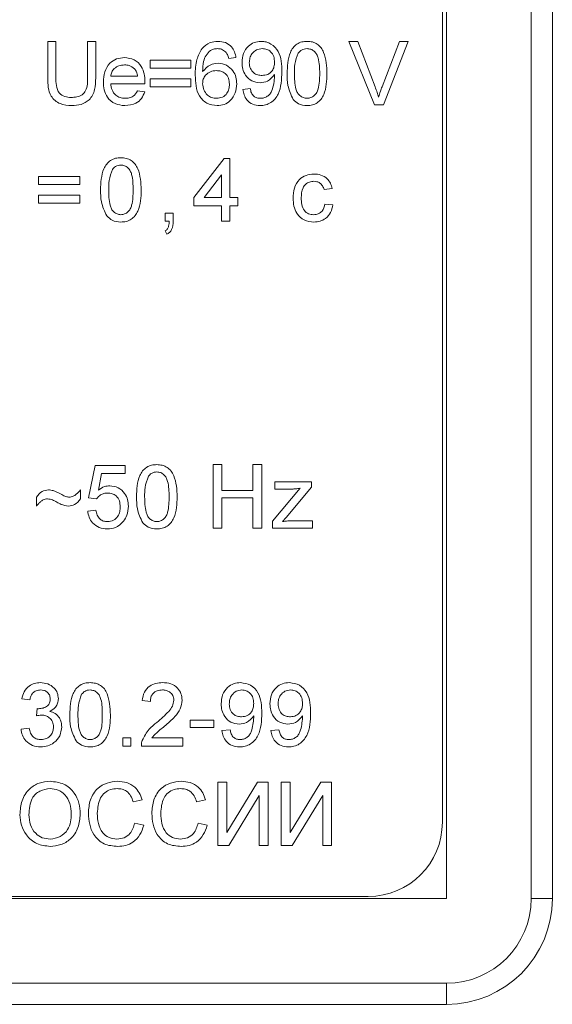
# Model space of a CAD drawing. Header units: millimetres. Extents: x 26 to 259, y 8 to 239.
# Tile 17 of 29: x 83.6 to 89.89, y 174.02 to 185.65. Entities that reach past the tile are written whole.
import ezdxf

# ---------------------------------------------------------------- set-up
doc = ezdxf.new("R2010")
doc.units = ezdxf.units.MM

msp = doc.modelspace()

# ---------------------------------------------------------------- linework, layer by layer
at = {"color": 7, "linetype": 'Continuous', "lineweight": 15}
for p, q in [((88.643, 175.269), (88.643, 196.269)), ((89.643, 175.269), (89.643, 196.269)), ((89.893, 175.269), (89.893, 196.269)), ((88.593, 176.169), (88.593, 195.394)), ((83.93, 185.394), (84.026, 185.394)), ((83.93, 184.963), (83.93, 185.394)), ((84.026, 185.394), (84.026, 184.968)), ((84.401, 185.394), (84.497, 185.394)), ((84.401, 184.968), (84.401, 185.394)), ((84.497, 185.394), (84.497, 184.963)), ((87.792, 184.644), (87.489, 185.394)), ((87.489, 185.394), (87.595, 185.394)), ((87.595, 185.394), (87.799, 184.857)), ((87.88, 184.857), (88.085, 185.394)), ((88.19, 185.394), (87.898, 184.644)), ((88.085, 185.394), (88.19, 185.394)), ((85.14, 185.173), (85.621, 185.173)), ((85.14, 185.077), (85.14, 185.173)), ((85.621, 185.173), (85.621, 185.077)), ((86.154, 185.202), (86.068, 185.192)), ((85.621, 185.077), (85.14, 185.077)), ((84.674, 184.981), (84.992, 184.981)), ((85.14, 184.856), (85.14, 184.952)), ((85.14, 184.952), (85.621, 184.952)), ((85.621, 184.952), (85.621, 184.856)), ((85.078, 184.894), (84.674, 184.894)), ((84.991, 184.808), (85.076, 184.798)), ((85.621, 184.856), (85.14, 184.856)), ((86.235, 184.827), (86.322, 184.837)), ((87.898, 184.644), (87.792, 184.644)), ((85.658, 183.548), (86.014, 184.01)), ((86.014, 184.01), (86.081, 184.01)), ((86.081, 184.01), (86.081, 183.548)), ((83.82, 183.702), (83.82, 183.798)), ((83.82, 183.798), (84.31, 183.798)), ((84.31, 183.798), (84.31, 183.702)), ((85.985, 183.818), (85.777, 183.548)), ((85.985, 183.548), (85.985, 183.818)), ((84.31, 183.702), (83.82, 183.702)), ((87.291, 183.654), (87.195, 183.644)), ((83.82, 183.481), (83.82, 183.577)), ((83.82, 183.577), (84.31, 183.577)), ((84.31, 183.577), (84.31, 183.481)), ((85.658, 183.452), (85.658, 183.548)), ((85.777, 183.548), (85.985, 183.548)), ((86.081, 183.548), (86.177, 183.548)), ((86.177, 183.548), (86.177, 183.452)), ((84.31, 183.481), (83.82, 183.481)), ((85.985, 183.452), (85.658, 183.452)), ((85.985, 183.269), (85.985, 183.452)), ((86.177, 183.452), (86.081, 183.452)), ((86.081, 183.452), (86.081, 183.269)), ((87.204, 183.471), (87.3, 183.462)), ((85.318, 183.269), (85.318, 183.366)), ((85.318, 183.366), (85.414, 183.366)), ((85.414, 183.366), (85.414, 183.269)), ((85.365, 183.269), (85.318, 183.269)), ((86.081, 183.269), (85.985, 183.269)), ((85.337, 183.116), (85.318, 183.154)), ((85.883, 179.644), (85.883, 180.394)), ((85.883, 180.394), (85.989, 180.394)), ((85.989, 180.394), (85.989, 180.087)), ((86.354, 180.394), (86.46, 180.394)), ((86.354, 180.087), (86.354, 180.394)), ((86.46, 180.394), (86.46, 179.644)), ((84.412, 180), (84.489, 180.385)), ((84.489, 180.385), (84.845, 180.385)), ((84.567, 180.289), (84.529, 180.094)), ((84.845, 180.289), (84.567, 180.289)), ((84.845, 180.385), (84.845, 180.289)), ((86.615, 180.106), (86.615, 180.192)), ((86.615, 180.192), (87.048, 180.192)), ((87.048, 180.192), (87.048, 180.127)), ((84.316, 180.096), (84.316, 179.991)), ((85.989, 180.087), (86.354, 180.087)), ((86.586, 179.726), (86.914, 180.116)), ((86.818, 180.106), (86.615, 180.106)), ((87.048, 180.127), (86.748, 179.771)), ((83.796, 179.904), (83.796, 180.01)), ((84.508, 179.991), (84.412, 180)), ((85.989, 180), (85.989, 179.644)), ((86.354, 180), (85.989, 180)), ((86.354, 179.644), (86.354, 180)), ((84.402, 179.846), (84.498, 179.856)), ((86.586, 179.644), (86.586, 179.726)), ((86.748, 179.771), (86.706, 179.721)), ((86.817, 179.731), (87.057, 179.731)), ((87.057, 179.731), (87.057, 179.644)), ((85.989, 179.644), (85.883, 179.644)), ((86.46, 179.644), (86.354, 179.644)), ((87.057, 179.644), (86.586, 179.644)), ((83.72, 177.617), (83.623, 177.627)), ((85.143, 177.598), (85.046, 177.608)), ((83.796, 177.425), (83.805, 177.512)), ((85.614, 177.291), (85.614, 177.377)), ((85.614, 177.377), (85.893, 177.377)), ((85.893, 177.377), (85.893, 177.291)), ((83.614, 177.271), (83.71, 177.281)), ((85.893, 177.291), (85.614, 177.291)), ((85.989, 177.252), (86.085, 177.262)), ((86.566, 177.252), (86.662, 177.262)), ((84.816, 177.069), (84.816, 177.166)), ((84.816, 177.166), (84.912, 177.166)), ((84.912, 177.166), (84.912, 177.069)), ((85.16, 177.166), (85.527, 177.166)), ((85.527, 177.166), (85.527, 177.069)), ((84.912, 177.069), (84.816, 177.069)), ((85.527, 177.069), (85.037, 177.069)), ((85.939, 176.644), (86.045, 176.644)), ((85.939, 175.894), (85.939, 176.644)), ((86.045, 176.644), (86.045, 176.05)), ((86.045, 176.05), (86.407, 176.644)), ((86.407, 176.644), (86.535, 176.644)), ((86.535, 176.644), (86.535, 175.894)), ((86.689, 176.644), (86.795, 176.644)), ((86.689, 175.894), (86.689, 176.644)), ((86.795, 176.644), (86.795, 176.05)), ((86.795, 176.05), (87.157, 176.644)), ((87.157, 176.644), (87.285, 176.644)), ((87.285, 176.644), (87.285, 175.894)), ((85.045, 176.436), (84.939, 176.413)), ((85.795, 176.436), (85.689, 176.413)), ((86.429, 176.487), (86.068, 175.894)), ((86.429, 175.894), (86.429, 176.487)), ((87.179, 176.487), (86.818, 175.894)), ((87.179, 175.894), (87.179, 176.487)), ((84.958, 176.159), (85.064, 176.134)), ((85.708, 176.159), (85.814, 176.134)), ((86.068, 175.894), (85.939, 175.894)), ((86.535, 175.894), (86.429, 175.894)), ((86.818, 175.894), (86.689, 175.894)), ((87.285, 175.894), (87.179, 175.894)), ((77.018, 175.294), (87.718, 175.294)), ((76.143, 175.269), (88.643, 175.269)), ((89.643, 175.269), (89.893, 175.269)), ((58.643, 174.269), (88.643, 174.269)), ((88.643, 174.019), (88.643, 174.269)), ((58.643, 174.019), (88.643, 174.019))]:
    msp.add_line(p, q, dxfattribs=at)
for centre, radius in [((87.718, 176.169), 0.875), ((88.643, 175.269), 1), ((88.643, 175.269), 1.25)]:
    msp.add_arc(centre, radius, 270, 0, dxfattribs=at)
for points, knots in [([(85.753, 185.309), (85.784, 185.337), (85.837, 185.387), (85.91, 185.392), (85.942, 185.394)], [0, 0, 0, 0, 0.55844, 1, 1, 1, 1]), ([(85.942, 185.394), (85.972, 185.392), (86.031, 185.387), (86.101, 185.337), (86.141, 185.271), (86.15, 185.225), (86.154, 185.202)], [0, 0, 0, 0, 0.2799957, 0.5591062, 0.7793338, 1, 1, 1, 1]), ([(86.226, 185.145), (86.229, 185.181), (86.234, 185.251), (86.291, 185.336), (86.368, 185.387), (86.423, 185.392), (86.451, 185.394)], [0, 0, 0, 0, 0.280393, 0.559747, 0.779776, 1, 1, 1, 1]), ([(86.451, 185.394), (86.472, 185.393), (86.513, 185.39), (86.588, 185.356), (86.691, 185.246), (86.695, 185.119), (86.697, 185.035)], [0, 0, 0, 0, 0.125775, 0.251523, 0.500851, 1, 1, 1, 1]), ([(86.759, 185.014), (86.762, 185.1), (86.765, 185.207), (86.827, 185.319), (86.872, 185.364), (86.931, 185.391), (86.973, 185.393), (86.995, 185.394)], [0, 0, 0, 0, 0.499216, 0.624569, 0.749667, 0.874711, 1, 1, 1, 1]), ([(86.995, 185.394), (87.016, 185.393), (87.058, 185.39), (87.117, 185.364), (87.163, 185.32), (87.221, 185.206), (87.226, 185.099), (87.23, 185.014)], [0, 0, 0, 0, 0.125332, 0.250551, 0.375556, 0.500977, 1, 1, 1, 1]), ([(85.673, 184.996), (85.674, 185.058), (85.676, 185.17), (85.73, 185.267), (85.753, 185.309)], [0, 0, 0, 0, 0.561377, 1, 1, 1, 1]), ([(85.853, 185.286), (85.834, 185.268), (85.796, 185.232), (85.763, 185.143), (85.761, 185.077), (85.76, 185.036)], [0, 0, 0, 0, 0.279386, 0.559203, 1, 1, 1, 1]), ([(85.937, 185.308), (85.92, 185.307), (85.891, 185.305), (85.864, 185.291), (85.853, 185.286)], [0, 0, 0, 0, 0.559725, 1, 1, 1, 1]), ([(86.032, 185.269), (86.016, 185.282), (85.988, 185.304), (85.953, 185.307), (85.937, 185.308)], [0, 0, 0, 0, 0.558952, 1, 1, 1, 1]), ([(86.466, 185.308), (86.442, 185.305), (86.394, 185.299), (86.343, 185.252), (86.316, 185.197), (86.314, 185.159), (86.312, 185.14)], [0, 0, 0, 0, 0.279407, 0.55878, 0.779157, 1, 1, 1, 1]), ([(86.61, 185.148), (86.609, 185.17), (86.606, 185.216), (86.57, 185.271), (86.519, 185.304), (86.484, 185.306), (86.466, 185.308)], [0, 0, 0, 0, 0.280552, 0.559721, 0.779648, 1, 1, 1, 1]), ([(86.994, 185.308), (86.971, 185.305), (86.93, 185.3), (86.903, 185.27), (86.89, 185.256)], [0, 0, 0, 0, 0.558508, 1, 1, 1, 1]), ([(87.144, 185.015), (87.143, 185.077), (87.142, 185.154), (87.11, 185.242), (87.08, 185.278), (87.04, 185.304), (87.009, 185.306), (86.994, 185.308)], [0, 0, 0, 0, 0.500243, 0.625384, 0.750365, 0.875154, 1, 1, 1, 1]), ([(84.588, 184.914), (84.59, 184.954), (84.595, 185.034), (84.653, 185.134), (84.741, 185.194), (84.805, 185.199), (84.836, 185.202)], [0, 0, 0, 0, 0.280803, 0.559906, 0.779746, 1, 1, 1, 1]), ([(84.836, 185.202), (84.876, 185.197), (84.955, 185.188), (85.037, 185.107), (85.074, 185.012), (85.077, 184.95), (85.078, 184.919)], [0, 0, 0, 0, 0.2792445, 0.5582911, 0.7788354, 1, 1, 1, 1]), ([(86.068, 185.192), (86.064, 185.208), (86.057, 185.236), (86.039, 185.259), (86.032, 185.269)], [0, 0, 0, 0, 0.5605481, 1, 1, 1, 1]), ([(86.89, 185.256), (86.874, 185.213), (86.845, 185.135), (86.845, 185.051), (86.846, 185.015)], [0, 0, 0, 0, 0.557957, 1, 1, 1, 1]), ([(84.836, 185.116), (84.814, 185.114), (84.771, 185.11), (84.717, 185.078), (84.683, 185.032), (84.677, 184.998), (84.674, 184.981)], [0, 0, 0, 0, 0.2803072, 0.5598958, 0.7797507, 1, 1, 1, 1]), ([(84.955, 185.07), (84.935, 185.085), (84.9, 185.112), (84.856, 185.114), (84.836, 185.116)], [0, 0, 0, 0, 0.5584702, 1, 1, 1, 1]), ([(84.992, 184.981), (84.989, 184.999), (84.984, 185.032), (84.964, 185.058), (84.955, 185.07)], [0, 0, 0, 0, 0.560648, 1, 1, 1, 1]), ([(85.76, 185.036), (85.787, 185.067), (85.837, 185.123), (85.91, 185.131), (85.942, 185.135)], [0, 0, 0, 0, 0.5586246, 1, 1, 1, 1]), ([(85.921, 185.048), (85.897, 185.046), (85.85, 185.041), (85.796, 185.001), (85.764, 184.949), (85.761, 184.912), (85.76, 184.893)], [0, 0, 0, 0, 0.27996, 0.559636, 0.779562, 1, 1, 1, 1]), ([(86.077, 184.888), (86.075, 184.912), (86.072, 184.96), (86.032, 185.016), (85.976, 185.045), (85.939, 185.047), (85.921, 185.048)], [0, 0, 0, 0, 0.2803514, 0.5592312, 0.7792605, 1, 1, 1, 1]), ([(85.942, 185.135), (85.977, 185.13), (86.045, 185.121), (86.119, 185.053), (86.158, 184.973), (86.162, 184.918), (86.164, 184.891)], [0, 0, 0, 0, 0.279141, 0.558815, 0.779171, 1, 1, 1, 1]), ([(86.439, 184.904), (86.405, 184.909), (86.338, 184.918), (86.267, 184.986), (86.23, 185.066), (86.227, 185.119), (86.226, 185.145)], [0, 0, 0, 0, 0.279049, 0.558555, 0.779039, 1, 1, 1, 1]), ([(86.312, 185.14), (86.314, 185.118), (86.319, 185.073), (86.358, 185.021), (86.41, 184.994), (86.446, 184.992), (86.463, 184.991)], [0, 0, 0, 0, 0.279964, 0.559177, 0.779311, 1, 1, 1, 1]), ([(86.463, 184.991), (86.486, 184.993), (86.531, 184.998), (86.582, 185.04), (86.607, 185.094), (86.609, 185.13), (86.61, 185.148)], [0, 0, 0, 0, 0.279721, 0.558887, 0.779129, 1, 1, 1, 1]), ([(84.215, 184.635), (84.167, 184.637), (84.073, 184.643), (83.934, 184.76), (83.931, 184.886), (83.93, 184.963)], [0, 0, 0, 0, 0.281544, 0.559582, 1, 1, 1, 1]), ([(84.026, 184.968), (84.026, 184.936), (84.027, 184.872), (84.056, 184.782), (84.131, 184.736), (84.181, 184.733), (84.207, 184.731)], [0, 0, 0, 0, 0.281825, 0.559886, 0.779248, 1, 1, 1, 1]), ([(84.207, 184.731), (84.229, 184.732), (84.273, 184.734), (84.339, 184.756), (84.401, 184.837), (84.401, 184.914), (84.401, 184.968)], [0, 0, 0, 0, 0.187642, 0.374425, 0.55983, 1, 1, 1, 1]), ([(84.497, 184.963), (84.496, 184.916), (84.495, 184.823), (84.434, 184.701), (84.325, 184.641), (84.252, 184.637), (84.215, 184.635)], [0, 0, 0, 0, 0.281657, 0.559292, 0.779042, 1, 1, 1, 1]), ([(85.931, 184.635), (85.889, 184.64), (85.825, 184.648), (85.759, 184.701), (85.681, 184.8), (85.677, 184.909), (85.673, 184.996)], [0, 0, 0, 0, 0.249508, 0.375255, 0.501, 1, 1, 1, 1]), ([(86.697, 185.035), (86.694, 184.943), (86.69, 184.829), (86.618, 184.713), (86.568, 184.668), (86.506, 184.639), (86.461, 184.636), (86.438, 184.635)], [0, 0, 0, 0, 0.498715, 0.624128, 0.749421, 0.874655, 1, 1, 1, 1]), ([(86.61, 185.002), (86.585, 184.972), (86.539, 184.917), (86.469, 184.908), (86.439, 184.904)], [0, 0, 0, 0, 0.5591141, 1, 1, 1, 1]), ([(86.442, 184.721), (86.457, 184.722), (86.486, 184.724), (86.526, 184.743), (86.559, 184.773), (86.599, 184.852), (86.605, 184.925), (86.611, 184.984)], [0, 0, 0, 0, 0.125259, 0.250406, 0.37549, 0.500756, 1, 1, 1, 1]), ([(86.611, 184.984), (86.611, 184.987), (86.611, 184.993), (86.611, 184.999), (86.61, 185.002)], [0, 0, 0, 0, 0.560008, 1, 1, 1, 1]), ([(86.83, 184.707), (86.805, 184.762), (86.76, 184.86), (86.759, 184.967), (86.759, 185.014)], [0, 0, 0, 0, 0.558032, 1, 1, 1, 1]), ([(86.846, 185.015), (86.846, 184.953), (86.847, 184.875), (86.878, 184.787), (86.909, 184.752), (86.948, 184.726), (86.979, 184.723), (86.995, 184.721)], [0, 0, 0, 0, 0.500236, 0.625402, 0.750414, 0.875232, 1, 1, 1, 1]), ([(86.995, 184.721), (87.01, 184.723), (87.041, 184.726), (87.08, 184.752), (87.111, 184.788), (87.142, 184.875), (87.143, 184.953), (87.144, 185.015)], [0, 0, 0, 0, 0.124738, 0.249547, 0.37456, 0.499725, 1, 1, 1, 1]), ([(87.23, 185.014), (87.227, 184.929), (87.224, 184.821), (87.162, 184.71), (87.117, 184.665), (87.058, 184.639), (87.016, 184.636), (86.995, 184.635)], [0, 0, 0, 0, 0.499213, 0.624551, 0.749643, 0.874694, 1, 1, 1, 1]), ([(84.841, 184.635), (84.801, 184.639), (84.721, 184.646), (84.632, 184.724), (84.593, 184.82), (84.589, 184.882), (84.588, 184.914)], [0, 0, 0, 0, 0.279856, 0.558543, 0.778961, 1, 1, 1, 1]), ([(84.674, 184.894), (84.678, 184.869), (84.684, 184.819), (84.726, 184.759), (84.784, 184.726), (84.823, 184.723), (84.843, 184.721)], [0, 0, 0, 0, 0.28051, 0.559528, 0.779586, 1, 1, 1, 1]), ([(84.843, 184.721), (84.86, 184.722), (84.894, 184.724), (84.952, 184.747), (84.976, 184.785), (84.991, 184.808)], [0, 0, 0, 0, 0.2813665, 0.5620751, 1, 1, 1, 1]), ([(85.078, 184.919), (85.078, 184.914), (85.078, 184.906), (85.078, 184.898), (85.078, 184.894)], [0, 0, 0, 0, 0.560005, 1, 1, 1, 1]), ([(85.76, 184.893), (85.763, 184.869), (85.769, 184.819), (85.81, 184.76), (85.866, 184.726), (85.905, 184.723), (85.924, 184.721)], [0, 0, 0, 0, 0.279951, 0.559601, 0.779596, 1, 1, 1, 1]), ([(85.924, 184.721), (85.948, 184.724), (85.996, 184.729), (86.049, 184.775), (86.074, 184.832), (86.076, 184.87), (86.077, 184.888)], [0, 0, 0, 0, 0.279605, 0.558689, 0.779071, 1, 1, 1, 1]), ([(86.164, 184.891), (86.16, 184.855), (86.153, 184.783), (86.097, 184.695), (86.017, 184.643), (85.96, 184.637), (85.931, 184.635)], [0, 0, 0, 0, 0.2803172, 0.5598807, 0.7798195, 1, 1, 1, 1]), ([(86.438, 184.635), (86.409, 184.637), (86.351, 184.643), (86.284, 184.694), (86.247, 184.76), (86.239, 184.805), (86.235, 184.827)], [0, 0, 0, 0, 0.279879, 0.558887, 0.779195, 1, 1, 1, 1]), ([(86.322, 184.837), (86.326, 184.82), (86.333, 184.786), (86.361, 184.746), (86.401, 184.724), (86.428, 184.722), (86.442, 184.721)], [0, 0, 0, 0, 0.28071, 0.559647, 0.77963, 1, 1, 1, 1]), ([(87.799, 184.857), (87.807, 184.834), (87.822, 184.795), (87.834, 184.754), (87.84, 184.736)], [0, 0, 0, 0, 0.559999, 1, 1, 1, 1]), ([(87.84, 184.736), (87.847, 184.759), (87.859, 184.799), (87.874, 184.839), (87.88, 184.857)], [0, 0, 0, 0, 0.559976, 1, 1, 1, 1]), ([(85.076, 184.798), (85.065, 184.771), (85.044, 184.717), (84.962, 184.647), (84.887, 184.639), (84.841, 184.635)], [0, 0, 0, 0, 0.280736, 0.56101, 1, 1, 1, 1]), ([(86.995, 184.635), (86.959, 184.638), (86.896, 184.644), (86.85, 184.688), (86.83, 184.707)], [0, 0, 0, 0, 0.559649, 1, 1, 1, 1]), ([(84.554, 183.639), (84.557, 183.726), (84.561, 183.834), (84.624, 183.946), (84.671, 183.99), (84.731, 184.016), (84.773, 184.018), (84.795, 184.019)], [0, 0, 0, 0, 0.499149, 0.624523, 0.749596, 0.874674, 1, 1, 1, 1]), ([(84.795, 184.019), (84.816, 184.018), (84.858, 184.015), (84.918, 183.99), (84.966, 183.946), (85.025, 183.832), (85.031, 183.725), (85.035, 183.639)], [0, 0, 0, 0, 0.125375, 0.250645, 0.375697, 0.501114, 1, 1, 1, 1]), ([(84.694, 183.881), (84.678, 183.838), (84.65, 183.759), (84.65, 183.676), (84.65, 183.64)], [0, 0, 0, 0, 0.558059, 1, 1, 1, 1]), ([(84.794, 183.933), (84.783, 183.932), (84.761, 183.931), (84.724, 183.915), (84.705, 183.894), (84.694, 183.881)], [0, 0, 0, 0, 0.280459, 0.560696, 1, 1, 1, 1]), ([(84.939, 183.64), (84.938, 183.701), (84.937, 183.778), (84.907, 183.865), (84.878, 183.902), (84.84, 183.929), (84.809, 183.931), (84.794, 183.933)], [0, 0, 0, 0, 0.500353, 0.625531, 0.750518, 0.875254, 1, 1, 1, 1]), ([(86.829, 183.541), (86.832, 183.581), (86.837, 183.661), (86.891, 183.763), (86.981, 183.818), (87.044, 183.824), (87.075, 183.827)], [0, 0, 0, 0, 0.280838, 0.559678, 0.779581, 1, 1, 1, 1]), ([(87.075, 183.827), (87.104, 183.825), (87.16, 183.821), (87.231, 183.779), (87.274, 183.719), (87.285, 183.676), (87.291, 183.654)], [0, 0, 0, 0, 0.280266, 0.559437, 0.779533, 1, 1, 1, 1]), ([(87.076, 183.741), (87.058, 183.739), (87.023, 183.736), (86.977, 183.708), (86.93, 183.646), (86.927, 183.586), (86.925, 183.544)], [0, 0, 0, 0, 0.187092, 0.373884, 0.560731, 1, 1, 1, 1]), ([(87.195, 183.644), (87.19, 183.659), (87.18, 183.689), (87.149, 183.721), (87.112, 183.738), (87.088, 183.74), (87.076, 183.741)], [0, 0, 0, 0, 0.280214, 0.5594771, 0.7796548, 1, 1, 1, 1]), ([(84.627, 183.332), (84.601, 183.387), (84.556, 183.484), (84.555, 183.592), (84.554, 183.639)], [0, 0, 0, 0, 0.557973, 1, 1, 1, 1]), ([(84.65, 183.64), (84.651, 183.578), (84.652, 183.502), (84.681, 183.414), (84.71, 183.378), (84.749, 183.351), (84.779, 183.348), (84.795, 183.346)], [0, 0, 0, 0, 0.500364, 0.625568, 0.75054, 0.875304, 1, 1, 1, 1]), ([(84.795, 183.346), (84.81, 183.348), (84.84, 183.351), (84.879, 183.378), (84.908, 183.414), (84.937, 183.502), (84.938, 183.578), (84.939, 183.64)], [0, 0, 0, 0, 0.124659, 0.24942, 0.374387, 0.499591, 1, 1, 1, 1]), ([(85.035, 183.639), (85.032, 183.553), (85.028, 183.445), (84.965, 183.333), (84.918, 183.289), (84.858, 183.263), (84.816, 183.261), (84.795, 183.26)], [0, 0, 0, 0, 0.499115, 0.624459, 0.749554, 0.874657, 1, 1, 1, 1]), ([(87.075, 183.26), (87.035, 183.264), (86.956, 183.272), (86.871, 183.352), (86.834, 183.448), (86.831, 183.51), (86.829, 183.541)], [0, 0, 0, 0, 0.279598, 0.558341, 0.778834, 1, 1, 1, 1]), ([(86.925, 183.544), (86.926, 183.518), (86.928, 183.466), (86.955, 183.396), (87.01, 183.353), (87.051, 183.348), (87.072, 183.346)], [0, 0, 0, 0, 0.281276, 0.560536, 0.780114, 1, 1, 1, 1]), ([(87.072, 183.346), (87.091, 183.348), (87.128, 183.352), (87.186, 183.394), (87.197, 183.442), (87.204, 183.471)], [0, 0, 0, 0, 0.280901, 0.560907, 1, 1, 1, 1]), ([(87.3, 183.462), (87.293, 183.431), (87.279, 183.37), (87.221, 183.303), (87.149, 183.265), (87.1, 183.262), (87.075, 183.26)], [0, 0, 0, 0, 0.280203, 0.55951, 0.779588, 1, 1, 1, 1]), ([(84.795, 183.26), (84.758, 183.263), (84.694, 183.268), (84.648, 183.313), (84.627, 183.332)], [0, 0, 0, 0, 0.559721, 1, 1, 1, 1]), ([(85.318, 183.154), (85.327, 183.161), (85.347, 183.176), (85.363, 183.219), (85.364, 183.25), (85.365, 183.269)], [0, 0, 0, 0, 0.2789325, 0.558848, 1, 1, 1, 1]), ([(85.414, 183.269), (85.412, 183.235), (85.409, 183.186), (85.371, 183.136), (85.348, 183.122), (85.337, 183.116)], [0, 0, 0, 0, 0.558558, 0.779138, 1, 1, 1, 1]), ([(84.979, 180.014), (84.982, 180.101), (84.986, 180.209), (85.049, 180.321), (85.096, 180.365), (85.156, 180.391), (85.198, 180.393), (85.22, 180.394)], [0, 0, 0, 0, 0.49915, 0.624523, 0.749599, 0.874674, 1, 1, 1, 1]), ([(85.22, 180.394), (85.241, 180.393), (85.283, 180.39), (85.343, 180.365), (85.391, 180.321), (85.45, 180.207), (85.456, 180.1), (85.46, 180.014)], [0, 0, 0, 0, 0.125375, 0.250645, 0.375698, 0.501114, 1, 1, 1, 1]), ([(85.219, 180.308), (85.208, 180.307), (85.186, 180.306), (85.149, 180.29), (85.13, 180.269), (85.119, 180.256)], [0, 0, 0, 0, 0.28046, 0.5607, 1, 1, 1, 1]), ([(85.364, 180.015), (85.363, 180.076), (85.362, 180.153), (85.332, 180.24), (85.303, 180.277), (85.265, 180.304), (85.234, 180.306), (85.219, 180.308)], [0, 0, 0, 0, 0.500354, 0.625531, 0.750518, 0.875254, 1, 1, 1, 1]), ([(85.119, 180.256), (85.103, 180.213), (85.075, 180.134), (85.075, 180.051), (85.075, 180.015)], [0, 0, 0, 0, 0.55806, 1, 1, 1, 1]), ([(83.796, 180.01), (83.817, 180.037), (83.853, 180.085), (83.912, 180.093), (83.938, 180.096)], [0, 0, 0, 0, 0.559985, 1, 1, 1, 1]), ([(83.938, 180.096), (83.957, 180.094), (83.989, 180.091), (84.03, 180.074), (84.064, 180.058), (84.086, 180.046), (84.097, 180.04)], [0, 0, 0, 0, 0.339306, 0.559483, 0.779737, 1, 1, 1, 1]), ([(84.097, 180.04), (84.112, 180.031), (84.14, 180.016), (84.171, 180.012), (84.185, 180.01)], [0, 0, 0, 0, 0.560992, 1, 1, 1, 1]), ([(84.185, 180.01), (84.2, 180.012), (84.23, 180.017), (84.275, 180.049), (84.3, 180.078), (84.316, 180.096)], [0, 0, 0, 0, 0.2791, 0.55956, 1, 1, 1, 1]), ([(84.636, 180.058), (84.622, 180.057), (84.594, 180.056), (84.546, 180.036), (84.522, 180.008), (84.508, 179.991)], [0, 0, 0, 0, 0.280916, 0.561162, 1, 1, 1, 1]), ([(84.529, 180.094), (84.552, 180.11), (84.593, 180.138), (84.641, 180.142), (84.663, 180.144)], [0, 0, 0, 0, 0.559938, 1, 1, 1, 1]), ([(84.787, 179.896), (84.785, 179.919), (84.782, 179.966), (84.747, 180.025), (84.692, 180.055), (84.655, 180.057), (84.636, 180.058)], [0, 0, 0, 0, 0.280652, 0.559592, 0.779289, 1, 1, 1, 1]), ([(84.663, 180.144), (84.697, 180.14), (84.766, 180.131), (84.839, 180.062), (84.878, 179.982), (84.881, 179.929), (84.883, 179.902)], [0, 0, 0, 0, 0.279172, 0.558797, 0.779169, 1, 1, 1, 1]), ([(86.914, 180.116), (86.896, 180.113), (86.865, 180.107), (86.832, 180.106), (86.818, 180.106)], [0, 0, 0, 0, 0.560035, 1, 1, 1, 1]), ([(83.929, 179.991), (83.91, 179.988), (83.88, 179.984), (83.845, 179.957), (83.82, 179.932), (83.804, 179.913), (83.796, 179.904)], [0, 0, 0, 0, 0.338125, 0.55846, 0.779201, 1, 1, 1, 1]), ([(84.175, 179.904), (84.145, 179.909), (84.097, 179.917), (84.037, 179.952), (83.987, 179.981), (83.948, 179.987), (83.929, 179.991)], [0, 0, 0, 0, 0.338434, 0.559391, 0.780223, 1, 1, 1, 1]), ([(84.316, 179.991), (84.295, 179.964), (84.259, 179.917), (84.201, 179.908), (84.175, 179.904)], [0, 0, 0, 0, 0.561084, 1, 1, 1, 1]), ([(85.052, 179.707), (85.026, 179.762), (84.981, 179.859), (84.98, 179.967), (84.979, 180.014)], [0, 0, 0, 0, 0.557974, 1, 1, 1, 1]), ([(85.075, 180.015), (85.076, 179.953), (85.077, 179.877), (85.106, 179.789), (85.135, 179.753), (85.174, 179.726), (85.204, 179.723), (85.22, 179.721)], [0, 0, 0, 0, 0.500363, 0.625568, 0.750541, 0.875303, 1, 1, 1, 1]), ([(85.22, 179.721), (85.235, 179.723), (85.265, 179.726), (85.304, 179.753), (85.333, 179.789), (85.362, 179.877), (85.363, 179.953), (85.364, 180.015)], [0, 0, 0, 0, 0.124659, 0.24942, 0.37439, 0.499592, 1, 1, 1, 1]), ([(85.46, 180.014), (85.457, 179.928), (85.453, 179.82), (85.39, 179.708), (85.343, 179.664), (85.283, 179.638), (85.241, 179.636), (85.22, 179.635)], [0, 0, 0, 0, 0.499114, 0.624458, 0.749551, 0.874657, 1, 1, 1, 1]), ([(84.635, 179.635), (84.602, 179.637), (84.537, 179.643), (84.46, 179.698), (84.415, 179.77), (84.406, 179.821), (84.402, 179.846)], [0, 0, 0, 0, 0.280069, 0.559251, 0.779431, 1, 1, 1, 1]), ([(84.498, 179.856), (84.502, 179.836), (84.51, 179.797), (84.543, 179.75), (84.589, 179.725), (84.62, 179.722), (84.636, 179.721)], [0, 0, 0, 0, 0.280711, 0.559928, 0.779624, 1, 1, 1, 1]), ([(84.636, 179.721), (84.66, 179.724), (84.71, 179.729), (84.76, 179.78), (84.784, 179.838), (84.786, 179.877), (84.787, 179.896)], [0, 0, 0, 0, 0.27954, 0.558254, 0.778888, 1, 1, 1, 1]), ([(84.883, 179.902), (84.88, 179.866), (84.876, 179.802), (84.841, 179.749), (84.826, 179.726)], [0, 0, 0, 0, 0.559726, 1, 1, 1, 1]), ([(84.826, 179.726), (84.796, 179.696), (84.742, 179.643), (84.668, 179.637), (84.635, 179.635)], [0, 0, 0, 0, 0.5584838, 1, 1, 1, 1]), ([(85.22, 179.635), (85.183, 179.638), (85.119, 179.643), (85.073, 179.688), (85.052, 179.707)], [0, 0, 0, 0, 0.55971, 1, 1, 1, 1]), ([(86.706, 179.721), (86.727, 179.724), (86.763, 179.73), (86.801, 179.731), (86.817, 179.731)], [0, 0, 0, 0, 0.5599943, 1, 1, 1, 1]), ([(83.623, 177.627), (83.631, 177.656), (83.646, 177.714), (83.702, 177.779), (83.772, 177.815), (83.819, 177.818), (83.843, 177.819)], [0, 0, 0, 0, 0.280252, 0.559521, 0.779595, 1, 1, 1, 1]), ([(83.846, 177.733), (83.828, 177.731), (83.793, 177.728), (83.751, 177.698), (83.728, 177.658), (83.722, 177.631), (83.72, 177.617)], [0, 0, 0, 0, 0.279998, 0.559128, 0.779317, 1, 1, 1, 1]), ([(83.843, 177.819), (83.873, 177.816), (83.932, 177.81), (84.004, 177.764), (84.048, 177.699), (84.053, 177.652), (84.056, 177.629)], [0, 0, 0, 0, 0.280183, 0.559854, 0.780001, 1, 1, 1, 1]), ([(83.96, 177.626), (83.958, 177.642), (83.954, 177.675), (83.923, 177.711), (83.884, 177.73), (83.859, 177.732), (83.846, 177.733)], [0, 0, 0, 0, 0.279459, 0.55895, 0.779257, 1, 1, 1, 1]), ([(84.191, 177.439), (84.194, 177.526), (84.197, 177.634), (84.261, 177.746), (84.308, 177.79), (84.367, 177.816), (84.41, 177.818), (84.431, 177.819)], [0, 0, 0, 0, 0.49915, 0.624523, 0.749597, 0.874674, 1, 1, 1, 1]), ([(84.43, 177.733), (84.419, 177.732), (84.397, 177.731), (84.361, 177.715), (84.342, 177.694), (84.33, 177.681)], [0, 0, 0, 0, 0.28046, 0.560696, 1, 1, 1, 1]), ([(84.575, 177.44), (84.575, 177.501), (84.574, 177.578), (84.544, 177.665), (84.515, 177.702), (84.476, 177.729), (84.445, 177.731), (84.43, 177.733)], [0, 0, 0, 0, 0.500354, 0.625531, 0.750518, 0.875254, 1, 1, 1, 1]), ([(84.431, 177.819), (84.452, 177.818), (84.495, 177.815), (84.554, 177.79), (84.602, 177.746), (84.662, 177.632), (84.667, 177.525), (84.671, 177.439)], [0, 0, 0, 0, 0.125375, 0.250645, 0.375697, 0.501113, 1, 1, 1, 1]), ([(85.046, 177.608), (85.052, 177.641), (85.063, 177.708), (85.128, 177.781), (85.208, 177.815), (85.261, 177.818), (85.287, 177.819)], [0, 0, 0, 0, 0.2802345, 0.5588939, 0.7791311, 1, 1, 1, 1]), ([(85.285, 177.733), (85.264, 177.731), (85.223, 177.728), (85.173, 177.695), (85.146, 177.647), (85.144, 177.615), (85.143, 177.598)], [0, 0, 0, 0, 0.280412, 0.559492, 0.779374, 1, 1, 1, 1]), ([(85.421, 177.611), (85.419, 177.631), (85.414, 177.669), (85.375, 177.709), (85.33, 177.73), (85.3, 177.732), (85.285, 177.733)], [0, 0, 0, 0, 0.279077, 0.558613, 0.779044, 1, 1, 1, 1]), ([(85.287, 177.819), (85.32, 177.817), (85.385, 177.813), (85.463, 177.761), (85.511, 177.689), (85.515, 177.638), (85.518, 177.612)], [0, 0, 0, 0, 0.280483, 0.559642, 0.779748, 1, 1, 1, 1]), ([(85.979, 177.57), (85.982, 177.606), (85.988, 177.677), (86.046, 177.762), (86.125, 177.812), (86.181, 177.817), (86.209, 177.819)], [0, 0, 0, 0, 0.280326, 0.559594, 0.779671, 1, 1, 1, 1]), ([(86.224, 177.733), (86.2, 177.73), (86.153, 177.724), (86.104, 177.676), (86.079, 177.621), (86.076, 177.584), (86.075, 177.565)], [0, 0, 0, 0, 0.279252, 0.558619, 0.779107, 1, 1, 1, 1]), ([(86.209, 177.819), (86.25, 177.813), (86.333, 177.801), (86.453, 177.671), (86.457, 177.544), (86.46, 177.46)], [0, 0, 0, 0, 0.249931, 0.499872, 1, 1, 1, 1]), ([(86.364, 177.573), (86.362, 177.595), (86.359, 177.64), (86.326, 177.695), (86.277, 177.728), (86.241, 177.731), (86.224, 177.733)], [0, 0, 0, 0, 0.2806375, 0.5600096, 0.7798031, 1, 1, 1, 1]), ([(86.556, 177.57), (86.559, 177.606), (86.564, 177.677), (86.623, 177.762), (86.702, 177.812), (86.758, 177.817), (86.786, 177.819)], [0, 0, 0, 0, 0.280326, 0.559594, 0.779671, 1, 1, 1, 1]), ([(86.801, 177.733), (86.777, 177.73), (86.73, 177.724), (86.681, 177.676), (86.655, 177.621), (86.653, 177.584), (86.652, 177.565)], [0, 0, 0, 0, 0.279253, 0.55862, 0.779105, 1, 1, 1, 1]), ([(86.786, 177.819), (86.827, 177.813), (86.91, 177.801), (87.03, 177.671), (87.034, 177.544), (87.037, 177.46)], [0, 0, 0, 0, 0.249931, 0.499872, 1, 1, 1, 1]), ([(86.941, 177.573), (86.939, 177.595), (86.936, 177.64), (86.903, 177.695), (86.854, 177.728), (86.818, 177.731), (86.801, 177.733)], [0, 0, 0, 0, 0.280635, 0.56001, 0.779796, 1, 1, 1, 1]), ([(83.819, 177.511), (83.838, 177.512), (83.876, 177.516), (83.925, 177.54), (83.956, 177.58), (83.959, 177.61), (83.96, 177.626)], [0, 0, 0, 0, 0.280679, 0.560945, 0.780055, 1, 1, 1, 1]), ([(84.056, 177.629), (84.054, 177.611), (84.051, 177.575), (84.018, 177.518), (83.978, 177.494), (83.954, 177.48)], [0, 0, 0, 0, 0.280494, 0.560997, 1, 1, 1, 1]), ([(84.33, 177.681), (84.315, 177.638), (84.287, 177.559), (84.287, 177.476), (84.287, 177.44)], [0, 0, 0, 0, 0.558059, 1, 1, 1, 1]), ([(85.22, 177.35), (85.268, 177.391), (85.335, 177.448), (85.408, 177.537), (85.417, 177.587), (85.421, 177.611)], [0, 0, 0, 0, 0.561311, 0.781385, 1, 1, 1, 1]), ([(85.518, 177.612), (85.513, 177.577), (85.502, 177.505), (85.422, 177.401), (85.352, 177.341), (85.31, 177.305)], [0, 0, 0, 0, 0.27874, 0.5588322, 1, 1, 1, 1]), ([(83.805, 177.512), (83.808, 177.511), (83.813, 177.511), (83.817, 177.511), (83.819, 177.511)], [0, 0, 0, 0, 0.560052, 1, 1, 1, 1]), ([(83.954, 177.48), (83.976, 177.473), (84.022, 177.458), (84.068, 177.408), (84.091, 177.351), (84.094, 177.314), (84.095, 177.295)], [0, 0, 0, 0, 0.279806, 0.559188, 0.77941, 1, 1, 1, 1]), ([(86.192, 177.329), (86.158, 177.334), (86.091, 177.343), (86.02, 177.411), (85.984, 177.491), (85.981, 177.544), (85.979, 177.57)], [0, 0, 0, 0, 0.27905, 0.558555, 0.77904, 1, 1, 1, 1]), ([(86.075, 177.565), (86.077, 177.543), (86.081, 177.499), (86.119, 177.447), (86.169, 177.419), (86.204, 177.417), (86.221, 177.416)], [0, 0, 0, 0, 0.2801881, 0.5593998, 0.7794014, 1, 1, 1, 1]), ([(86.221, 177.416), (86.244, 177.418), (86.289, 177.423), (86.338, 177.467), (86.361, 177.52), (86.363, 177.555), (86.364, 177.573)], [0, 0, 0, 0, 0.27953, 0.558693, 0.779026, 1, 1, 1, 1]), ([(86.769, 177.329), (86.735, 177.334), (86.668, 177.343), (86.597, 177.411), (86.561, 177.491), (86.558, 177.544), (86.556, 177.57)], [0, 0, 0, 0, 0.279045, 0.558555, 0.77904, 1, 1, 1, 1]), ([(86.652, 177.565), (86.654, 177.543), (86.658, 177.499), (86.696, 177.447), (86.746, 177.419), (86.781, 177.417), (86.798, 177.416)], [0, 0, 0, 0, 0.2801881, 0.5593998, 0.7794014, 1, 1, 1, 1]), ([(86.798, 177.416), (86.821, 177.418), (86.866, 177.423), (86.914, 177.467), (86.938, 177.52), (86.94, 177.555), (86.941, 177.573)], [0, 0, 0, 0, 0.27953, 0.558693, 0.779026, 1, 1, 1, 1]), ([(83.858, 177.435), (83.846, 177.435), (83.825, 177.433), (83.805, 177.428), (83.796, 177.425)], [0, 0, 0, 0, 0.559768, 1, 1, 1, 1]), ([(83.998, 177.296), (83.996, 177.317), (83.992, 177.358), (83.954, 177.405), (83.907, 177.432), (83.874, 177.434), (83.858, 177.435)], [0, 0, 0, 0, 0.2797469, 0.5591723, 0.7794477, 1, 1, 1, 1]), ([(84.264, 177.132), (84.238, 177.187), (84.192, 177.284), (84.191, 177.392), (84.191, 177.439)], [0, 0, 0, 0, 0.557974, 1, 1, 1, 1]), ([(84.287, 177.44), (84.288, 177.378), (84.289, 177.302), (84.318, 177.214), (84.347, 177.178), (84.385, 177.151), (84.416, 177.148), (84.431, 177.146)], [0, 0, 0, 0, 0.500363, 0.62557, 0.75054, 0.875304, 1, 1, 1, 1]), ([(84.431, 177.146), (84.446, 177.148), (84.477, 177.151), (84.515, 177.178), (84.544, 177.214), (84.574, 177.302), (84.575, 177.378), (84.575, 177.44)], [0, 0, 0, 0, 0.124658, 0.249421, 0.374388, 0.499592, 1, 1, 1, 1]), ([(84.671, 177.439), (84.669, 177.353), (84.665, 177.245), (84.601, 177.133), (84.555, 177.089), (84.495, 177.063), (84.452, 177.061), (84.431, 177.06)], [0, 0, 0, 0, 0.499115, 0.624459, 0.749554, 0.874656, 1, 1, 1, 1]), ([(86.364, 177.427), (86.338, 177.397), (86.293, 177.342), (86.223, 177.333), (86.192, 177.329)], [0, 0, 0, 0, 0.559113, 1, 1, 1, 1]), ([(86.46, 177.46), (86.457, 177.367), (86.453, 177.252), (86.379, 177.137), (86.327, 177.092), (86.264, 177.064), (86.219, 177.061), (86.196, 177.06)], [0, 0, 0, 0, 0.498581, 0.624014, 0.749327, 0.874613, 1, 1, 1, 1]), ([(86.201, 177.146), (86.215, 177.147), (86.244, 177.15), (86.284, 177.169), (86.316, 177.199), (86.353, 177.279), (86.359, 177.351), (86.364, 177.409)], [0, 0, 0, 0, 0.125211, 0.250311, 0.375342, 0.500622, 1, 1, 1, 1]), ([(86.364, 177.409), (86.364, 177.412), (86.364, 177.418), (86.364, 177.424), (86.364, 177.427)], [0, 0, 0, 0, 0.560034, 1, 1, 1, 1]), ([(86.941, 177.427), (86.915, 177.397), (86.87, 177.342), (86.8, 177.333), (86.769, 177.329)], [0, 0, 0, 0, 0.5591052, 1, 1, 1, 1]), ([(87.037, 177.46), (87.034, 177.367), (87.029, 177.252), (86.955, 177.137), (86.904, 177.092), (86.841, 177.064), (86.795, 177.061), (86.773, 177.06)], [0, 0, 0, 0, 0.498581, 0.624014, 0.749327, 0.874609, 1, 1, 1, 1]), ([(86.778, 177.146), (86.792, 177.147), (86.821, 177.15), (86.861, 177.169), (86.893, 177.199), (86.929, 177.279), (86.936, 177.351), (86.941, 177.409)], [0, 0, 0, 0, 0.1252062, 0.2503069, 0.3753385, 0.5006197, 1, 1, 1, 1]), ([(86.941, 177.409), (86.941, 177.412), (86.941, 177.418), (86.941, 177.424), (86.941, 177.427)], [0, 0, 0, 0, 0.560034, 1, 1, 1, 1]), ([(83.847, 177.06), (83.814, 177.063), (83.749, 177.069), (83.673, 177.124), (83.627, 177.195), (83.618, 177.246), (83.614, 177.271)], [0, 0, 0, 0, 0.279911, 0.55925, 0.779478, 1, 1, 1, 1]), ([(83.71, 177.281), (83.715, 177.261), (83.725, 177.223), (83.756, 177.174), (83.803, 177.149), (83.835, 177.147), (83.851, 177.146)], [0, 0, 0, 0, 0.280882, 0.5600721, 0.779654, 1, 1, 1, 1]), ([(84.095, 177.295), (84.09, 177.259), (84.081, 177.188), (84.013, 177.11), (83.931, 177.066), (83.875, 177.062), (83.847, 177.06)], [0, 0, 0, 0, 0.279402, 0.559066, 0.779378, 1, 1, 1, 1]), ([(83.851, 177.146), (83.873, 177.148), (83.917, 177.153), (83.967, 177.193), (83.994, 177.244), (83.997, 177.278), (83.998, 177.296)], [0, 0, 0, 0, 0.279884, 0.558994, 0.779321, 1, 1, 1, 1]), ([(85.047, 177.136), (85.071, 177.183), (85.114, 177.266), (85.187, 177.324), (85.22, 177.35)], [0, 0, 0, 0, 0.558359, 1, 1, 1, 1]), ([(85.31, 177.305), (85.292, 177.29), (85.262, 177.266), (85.222, 177.231), (85.188, 177.201), (85.169, 177.178), (85.16, 177.166)], [0, 0, 0, 0, 0.34004, 0.560065, 0.780089, 1, 1, 1, 1]), ([(86.196, 177.06), (86.167, 177.062), (86.108, 177.067), (86.039, 177.118), (86.001, 177.184), (85.993, 177.229), (85.989, 177.252)], [0, 0, 0, 0, 0.279965, 0.558965, 0.779241, 1, 1, 1, 1]), ([(86.085, 177.262), (86.089, 177.245), (86.096, 177.212), (86.122, 177.171), (86.161, 177.149), (86.188, 177.147), (86.201, 177.146)], [0, 0, 0, 0, 0.280729, 0.559811, 0.779706, 1, 1, 1, 1]), ([(86.773, 177.06), (86.743, 177.062), (86.685, 177.067), (86.616, 177.118), (86.578, 177.184), (86.57, 177.229), (86.566, 177.252)], [0, 0, 0, 0, 0.27996, 0.558964, 0.779241, 1, 1, 1, 1]), ([(86.662, 177.262), (86.665, 177.245), (86.673, 177.212), (86.699, 177.171), (86.738, 177.149), (86.765, 177.147), (86.778, 177.146)], [0, 0, 0, 0, 0.280726, 0.559805, 0.779698, 1, 1, 1, 1]), ([(84.431, 177.06), (84.395, 177.063), (84.331, 177.068), (84.284, 177.113), (84.264, 177.132)], [0, 0, 0, 0, 0.559712, 1, 1, 1, 1]), ([(85.037, 177.069), (85.037, 177.082), (85.038, 177.105), (85.044, 177.127), (85.047, 177.136)], [0, 0, 0, 0, 0.559964, 1, 1, 1, 1]), ([(83.602, 176.259), (83.606, 176.316), (83.613, 176.428), (83.701, 176.564), (83.826, 176.643), (83.914, 176.65), (83.958, 176.654)], [0, 0, 0, 0, 0.28057, 0.559575, 0.77956, 1, 1, 1, 1]), ([(83.959, 176.567), (83.917, 176.562), (83.833, 176.551), (83.717, 176.437), (83.712, 176.326), (83.708, 176.258)], [0, 0, 0, 0, 0.280129, 0.559652, 1, 1, 1, 1]), ([(83.958, 176.654), (84.014, 176.648), (84.124, 176.635), (84.245, 176.529), (84.305, 176.398), (84.311, 176.311), (84.314, 176.268)], [0, 0, 0, 0, 0.279565, 0.558584, 0.779087, 1, 1, 1, 1]), ([(84.208, 176.269), (84.205, 176.31), (84.2, 176.391), (84.144, 176.495), (84.055, 176.557), (83.991, 176.564), (83.959, 176.567)], [0, 0, 0, 0, 0.280797, 0.560068, 0.779986, 1, 1, 1, 1]), ([(84.41, 176.275), (84.414, 176.329), (84.422, 176.437), (84.506, 176.57), (84.628, 176.642), (84.713, 176.65), (84.755, 176.654)], [0, 0, 0, 0, 0.280491, 0.55957, 0.779615, 1, 1, 1, 1]), ([(84.75, 176.567), (84.724, 176.566), (84.671, 176.562), (84.6, 176.522), (84.527, 176.43), (84.521, 176.339), (84.516, 176.275)], [0, 0, 0, 0, 0.187223, 0.373906, 0.560736, 1, 1, 1, 1]), ([(84.939, 176.413), (84.931, 176.437), (84.914, 176.483), (84.867, 176.537), (84.809, 176.564), (84.77, 176.566), (84.75, 176.567)], [0, 0, 0, 0, 0.2805539, 0.5597361, 0.7796535, 1, 1, 1, 1]), ([(84.755, 176.654), (84.792, 176.651), (84.866, 176.646), (84.956, 176.592), (85.016, 176.518), (85.035, 176.463), (85.045, 176.436)], [0, 0, 0, 0, 0.280081, 0.559449, 0.779547, 1, 1, 1, 1]), ([(85.16, 176.275), (85.164, 176.329), (85.172, 176.437), (85.256, 176.57), (85.378, 176.642), (85.463, 176.65), (85.505, 176.654)], [0, 0, 0, 0, 0.280492, 0.559569, 0.779614, 1, 1, 1, 1]), ([(85.5, 176.567), (85.474, 176.566), (85.421, 176.562), (85.35, 176.522), (85.277, 176.43), (85.271, 176.339), (85.266, 176.275)], [0, 0, 0, 0, 0.187223, 0.373903, 0.560733, 1, 1, 1, 1]), ([(85.689, 176.413), (85.681, 176.437), (85.664, 176.483), (85.617, 176.537), (85.559, 176.564), (85.52, 176.566), (85.5, 176.567)], [0, 0, 0, 0, 0.2805539, 0.5597361, 0.7796535, 1, 1, 1, 1]), ([(85.505, 176.654), (85.542, 176.651), (85.616, 176.646), (85.706, 176.592), (85.766, 176.518), (85.785, 176.463), (85.795, 176.436)], [0, 0, 0, 0, 0.280081, 0.559449, 0.779547, 1, 1, 1, 1]), ([(83.958, 175.885), (83.904, 175.891), (83.796, 175.903), (83.676, 176.006), (83.613, 176.132), (83.606, 176.217), (83.602, 176.259)], [0, 0, 0, 0, 0.2796, 0.558765, 0.779309, 1, 1, 1, 1]), ([(83.708, 176.258), (83.711, 176.218), (83.716, 176.138), (83.776, 176.04), (83.863, 175.98), (83.926, 175.974), (83.958, 175.971)], [0, 0, 0, 0, 0.280657, 0.559885, 0.779848, 1, 1, 1, 1]), ([(83.958, 175.971), (83.999, 175.977), (84.081, 175.987), (84.166, 176.073), (84.204, 176.172), (84.207, 176.237), (84.208, 176.269)], [0, 0, 0, 0, 0.2790996, 0.5581919, 0.7788061, 1, 1, 1, 1]), ([(84.314, 176.268), (84.309, 176.213), (84.3, 176.104), (84.212, 175.97), (84.087, 175.897), (84.001, 175.889), (83.958, 175.885)], [0, 0, 0, 0, 0.280353, 0.559502, 0.779635, 1, 1, 1, 1]), ([(84.758, 175.885), (84.701, 175.889), (84.589, 175.897), (84.471, 176.011), (84.419, 176.145), (84.413, 176.232), (84.41, 176.275)], [0, 0, 0, 0, 0.279956, 0.558088, 0.77891, 1, 1, 1, 1]), ([(84.516, 176.275), (84.518, 176.235), (84.522, 176.155), (84.566, 176.047), (84.653, 175.982), (84.716, 175.975), (84.748, 175.971)], [0, 0, 0, 0, 0.281246, 0.560715, 0.780138, 1, 1, 1, 1]), ([(85.508, 175.885), (85.451, 175.889), (85.339, 175.897), (85.221, 176.011), (85.169, 176.145), (85.163, 176.232), (85.16, 176.275)], [0, 0, 0, 0, 0.279954, 0.558086, 0.77891, 1, 1, 1, 1]), ([(85.266, 176.275), (85.268, 176.235), (85.272, 176.155), (85.316, 176.047), (85.403, 175.982), (85.466, 175.975), (85.498, 175.971)], [0, 0, 0, 0, 0.281245, 0.560713, 0.780135, 1, 1, 1, 1]), ([(84.748, 175.971), (84.777, 175.974), (84.834, 175.98), (84.922, 176.043), (84.944, 176.115), (84.958, 176.159)], [0, 0, 0, 0, 0.280712, 0.560905, 1, 1, 1, 1]), ([(85.064, 176.134), (85.051, 176.096), (85.027, 176.019), (84.947, 175.936), (84.852, 175.891), (84.789, 175.887), (84.758, 175.885)], [0, 0, 0, 0, 0.2802555, 0.5595479, 0.7795902, 1, 1, 1, 1]), ([(85.498, 175.971), (85.527, 175.974), (85.584, 175.98), (85.672, 176.043), (85.694, 176.115), (85.708, 176.159)], [0, 0, 0, 0, 0.280708, 0.560903, 1, 1, 1, 1]), ([(85.814, 176.134), (85.801, 176.096), (85.777, 176.019), (85.697, 175.936), (85.602, 175.891), (85.539, 175.887), (85.508, 175.885)], [0, 0, 0, 0, 0.280256, 0.559545, 0.779591, 1, 1, 1, 1])]:
    msp.add_open_spline(points, degree=3, knots=knots, dxfattribs=at)

doc.saveas('drawing.dxf')
